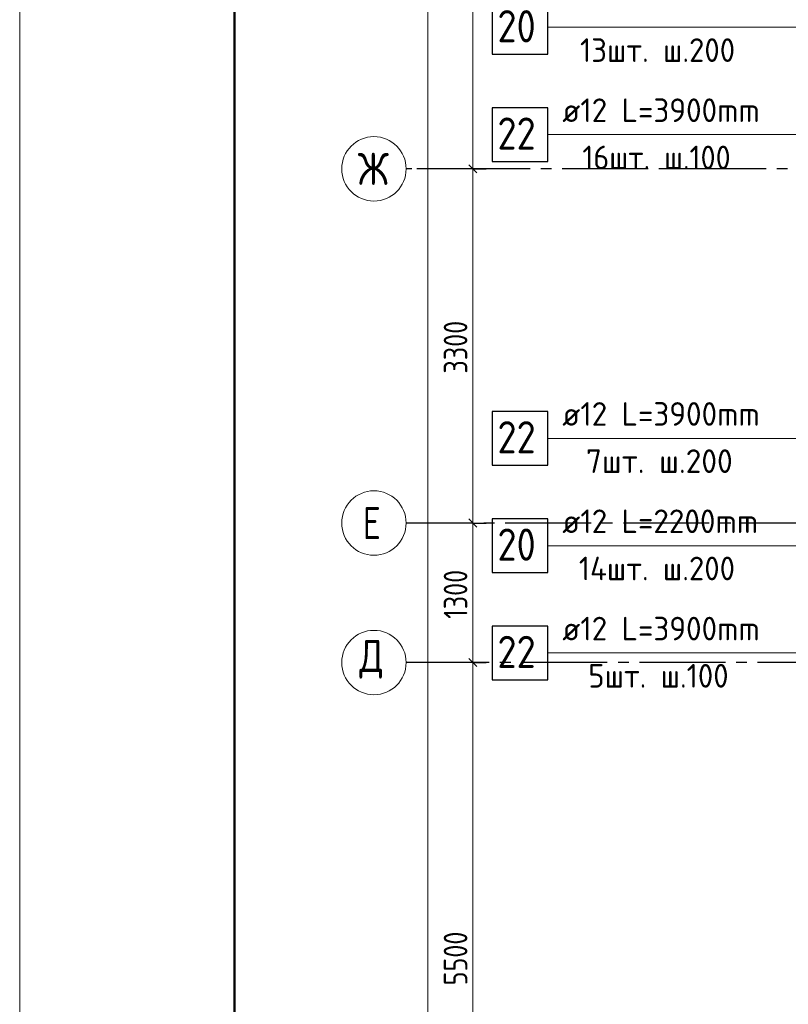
# Model space of a CAD drawing. Header units: millimetres. Extents: x 0 to 43617, y 0 to 59400.
# Tile 3 of 41: x 0 to 7160, y 21346 to 30520. Entities that reach past the tile are written whole.
import ezdxf

# ---------------------------------------------------------------- set-up
doc = ezdxf.new("R2010")
doc.units = ezdxf.units.MM
doc.linetypes.add('______5', pattern=[1100, 800, -100, 100, -100])
for name, color, linetype, lineweight in [('Standard', 7, 'Continuous', 25), ('ДОП Верх по Х', 7, 'Continuous', 25), ('Оси', 40, '______5', 18), ('Позиционная метка номер позиции', 7, 'Continuous', 13)]:
    doc.layers.add(name, color=color, linetype=linetype, lineweight=lineweight)
doc.styles.add('GOST 2.304-81', font='txt')
doc.styles.add('ISOCPEUR', font='txt')

msp = doc.modelspace()

# ---------------------------------------------------------------- linework, layer by layer
at = {"layer": 'Standard', "color": 7, "linetype": 'Continuous', "lineweight": 13, "transparency": 33554687}
for p, q in [((4220.5, 29130), (4220.5, 32430)), ((4220.5, 25830), (4220.5, 29130)), ((4220.5, 24530), (4220.5, 25830)), ((4220.5, 19030), (4220.5, 24530))]:
    msp.add_line(p, q, dxfattribs=at)
at = {"layer": 'Standard', "color": 251, "linetype": 'Continuous', "lineweight": -3, "true_color": 0x656565, "transparency": 33554687}
for p, q in [((4220.5, 29130), (4095.5, 29130)), ((4220.5, 29130), (4345.5, 29130)), ((4220.5, 25830), (4095.5, 25830)), ((4220.5, 25830), (4345.5, 25830)), ((4220.5, 24530), (4095.5, 24530)), ((4220.5, 24530), (4345.5, 24530)), ((4220.5, 24530), (4220.5, 24530))]:
    msp.add_line(p, q, dxfattribs=at)
at = {"layer": 'Standard', "color": 7, "linetype": 'Continuous', "lineweight": 25, "transparency": 33554687}
for p, q in [((4258, 29092.5), (4183, 29167.5)), ((4258, 25792.5), (4183, 25867.5)), ((4258, 24492.5), (4183, 24567.5))]:
    msp.add_line(p, q, dxfattribs=at)
at = {"layer": 'Standard', "color": 7, "linetype": 'Continuous', "lineweight": 13, "transparency": 33554687}
msp.add_lwpolyline([(0, 0), (42000, 0), (42000, 59400), (0, 59400), (0, 0)], close=True, dxfattribs=at)
at = {"layer": 'Standard', "color": 7, "linetype": 'Continuous', "lineweight": 50, "transparency": 33554687}
msp.add_lwpolyline([(2000, 58900), (41500, 58900), (41500, 500), (2000, 500), (2000, 58900)], close=True, dxfattribs=at)
at = {"layer": 'Standard', "color": 7, "linetype": 'Continuous', "lineweight": 13, "transparency": 33554687}
msp.add_lwpolyline([(3801.5, 10630), (3801.5, 33447.5), (3801.5, 33447.5), (3801.5, 57120)], dxfattribs=at)
at = {"layer": 'Standard', "color": 251, "linetype": 'Continuous', "lineweight": -3, "true_color": 0x656565, "transparency": 33554687}
for points in [[(4220.5, 29130), (4203.5, 29130), (4203.5, 29130), (4203.5, 29130), (4203.5, 29130), (4203.5, 29130), (4203.5, 29130), (4203.5, 29130), (4203.5, 29130), (4203.5, 29130), (4203.5, 29130), (4203.5, 29130), (4203.5, 29130), (4203.5, 29130), (4203.5, 29130), (4203.5, 29130), (4203.5, 29130), (3700, 29130)], [(4220.5, 25830), (4203.5, 25830), (4203.5, 25830), (4203.5, 25830), (4203.5, 25830), (4203.5, 25830), (4203.5, 25830), (4203.5, 25830), (4203.5, 25830), (4203.5, 25830), (4203.5, 25830), (4203.5, 25830), (4203.5, 25830), (4203.5, 25830), (4203.5, 25830), (4203.5, 25830), (4203.5, 25830), (4203.5, 25830), (4203.5, 25830), (3700, 25830)]]:
    msp.add_lwpolyline(points, dxfattribs=at)
at = {"layer": 'ДОП Верх по Х', "color": 7, "linetype": 'Continuous', "lineweight": 13, "transparency": 33554687}
for p, q in [((5034.5, 30449), (7120.5, 30449)), ((5034.5, 29449), (7120.5, 29449)), ((5034.5, 26619), (7120.5, 26619)), ((5034.5, 25619), (7120.5, 25619)), ((5034.5, 24619), (7120.5, 24619))]:
    msp.add_line(p, q, dxfattribs=at)
at = {"layer": 'ДОП Верх по Х', "color": 7, "linetype": 'Continuous', "lineweight": 25, "transparency": 33554687}
for points in [[(4400.5, 30199), (4920.5, 30199), (4920.5, 30699), (4400.5, 30699), (4400.5, 30199)], [(4400.5, 29199), (4920.5, 29199), (4920.5, 29699), (4400.5, 29699), (4400.5, 29199)], [(4400.5, 26369), (4920.5, 26369), (4920.5, 26869), (4400.5, 26869), (4400.5, 26369)], [(4400.5, 25369), (4920.5, 25369), (4920.5, 25869), (4400.5, 25869), (4400.5, 25369)], [(4400.5, 24369), (4920.5, 24369), (4920.5, 24869), (4400.5, 24869), (4400.5, 24369)]]:
    msp.add_lwpolyline(points, dxfattribs=at)
at = {"layer": 'Оси', "color": 8, "linetype": '______5', "lineweight": -3, "transparency": 33554687}
for p, q in [((22354, 29130), (3600, 29130)), ((29524, 25830), (3600, 25830)), ((34074, 24530), (3600, 24530)), ((34074, 24530), (3600, 24530))]:
    msp.add_line(p, q, dxfattribs=at)
at = {"layer": 'Оси', "color": 7, "linetype": 'Continuous', "lineweight": 13, "transparency": 33554687}
for centre in [(3300, 29130), (3300, 25830), (3300, 24530), (3300, 24530)]:
    msp.add_circle(centre, 300, dxfattribs=at)
at = {"layer": 'Позиционная метка номер позиции', "color": 7, "linetype": 'Continuous', "lineweight": 13, "transparency": 33554687}
for points in [[(12524, 29949), (12024, 30449), (4920.5, 30449)], [(16374, 29949), (15874, 29449), (4920.5, 29449)], [(10224, 26119), (9724, 26619), (4920.5, 26619)], [(13724, 26119), (13224, 25619), (4920.5, 25619)], [(9224, 24119), (8724, 24619), (4920.5, 24619)]]:
    msp.add_lwpolyline(points, dxfattribs=at)

# ---------------------------------------------------------------- texts
at = {"layer": 'Standard', "color": 7, "linetype": 'Continuous', "lineweight": 25, "transparency": 33554687, "char_height": 220, "attachment_point": 7, "rotation": 90, "style": 'GOST 2.304-81'}
for s, insert, width in [('3300', (4170.5, 27222), 641.476), ('1300', (4170.5, 24937.6), 610.159), ('5500', (4170.5, 21522), 641.476)]:
    msp.add_mtext(s, dxfattribs=dict(at, insert=insert, width=width))
at = {"layer": 'ДОП Верх по Х', "color": 7, "linetype": 'Continuous', "lineweight": 13, "transparency": 33554687, "attachment_point": 7, "style": 'ISOCPEUR'}
for s, insert, char_height, width in [('\\W0.87;20', (4450.5, 30309), 300, 550.803), ('\\W0.95;13шт. ш.200 ', (5219.5, 30126.3), 220, 1819.893), ('\\W0.96;ø12 L=3900mm ', (5054.5, 29566.3), 220, 2150.516), ('\\W0.87;22', (4450.5, 29309), 300, 550.803), ('\\W0.93;16шт. ш.100 ', (5241.5, 29126.3), 220, 1773.339), ('\\W0.96;ø12 L=3900mm ', (5054.5, 26736.4), 220, 2150.516), ('\\W0.87;22', (4450.5, 26479), 300, 550.803), ('\\W0.97;7шт. ш.200 ', (5274.5, 26296.4), 220, 1712.331), ('\\W0.96;ø12 L=2200mm ', (5054.5, 25736.4), 220, 2150.516), ('\\W0.87;20', (4450.5, 25479), 300, 550.803), ('\\W0.95;14шт. ш.200 ', (5208.5, 25296.4), 220, 1842.007), ('\\W0.96;ø12 L=3900mm ', (5054.5, 24736.4), 220, 2150.516), ('\\W0.87;22', (4450.5, 24479), 300, 550.803), ('\\W0.95;5шт. ш.100 ', (5296.5, 24296.4), 220, 1665.534)]:
    msp.add_mtext(s, dxfattribs=dict(at, insert=insert, char_height=char_height, width=width))
at = {"layer": 'Оси', "color": 7, "linetype": 'Continuous', "lineweight": 25, "transparency": 33554687, "char_height": 300, "attachment_point": 7, "style": 'ISOCPEUR'}
for s, insert, width in [('\\W0.83;Ж', (3150, 28980), 425), ('\\W0.78;Е', (3195, 25680), 326.407), ('\\W0.82;Д', (3165, 24380), 392.649)]:
    msp.add_mtext(s, dxfattribs=dict(at, insert=insert, width=width))

doc.saveas('drawing.dxf')
